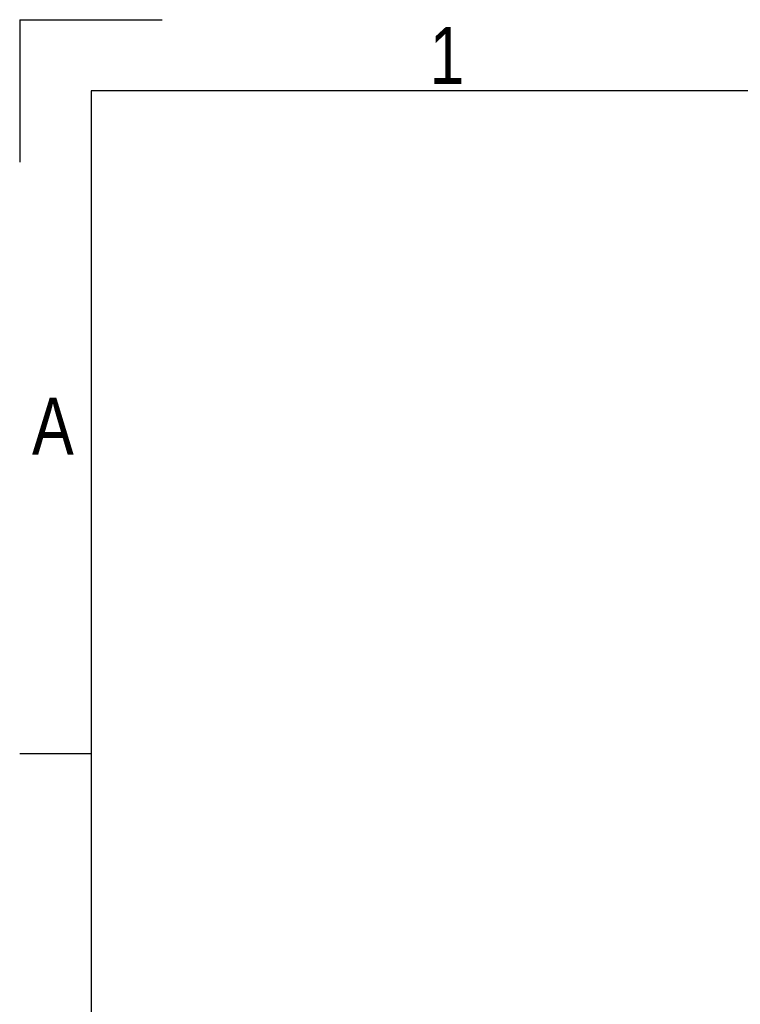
# Model space of a CAD drawing. Header units: millimetres. Extents: x 0 to 420, y 0 to 297.
# Tile 4 of 16: x 0 to 52, y 226 to 297. Entities that reach past the tile are written whole.
import ezdxf

# ---------------------------------------------------------------- set-up
doc = ezdxf.new("R2010")
doc.units = ezdxf.units.MM
doc.layers.add('CARTIGLIO', color=140, linetype='Continuous')
doc.styles.add('SLDTEXTSTYLE2', font='TXT', dxfattribs={"width": 0.821468})

msp = doc.modelspace()

# ---------------------------------------------------------------- linework, layer by layer
at = {"layer": 'CARTIGLIO', "linetype": 'Continuous'}
for p, q in [((0.0059, 296.9968), (0.0059, 286.6484)), ((0.0059, 296.9968), (10.3543, 296.9968)), ((414.8274, 291.8226), (5.1801, 291.8226)), ((5.1801, 291.8226), (5.1801, 5.171)), ((5.1801, 243.7024), (0.0059, 243.7024))]:
    msp.add_line(p, q, dxfattribs=at)

# ---------------------------------------------------------------- texts
at = {"layer": 'CARTIGLIO', "char_height": 4.1394, "attachment_point": 2, "style": 'SLDTEXTSTYLE2'}
for s, insert in [('1', (31.0075, 296.4629)), ('A', (2.4139, 269.5569))]:
    msp.add_mtext(s, dxfattribs=dict(at, insert=insert))

doc.saveas('drawing.dxf')
